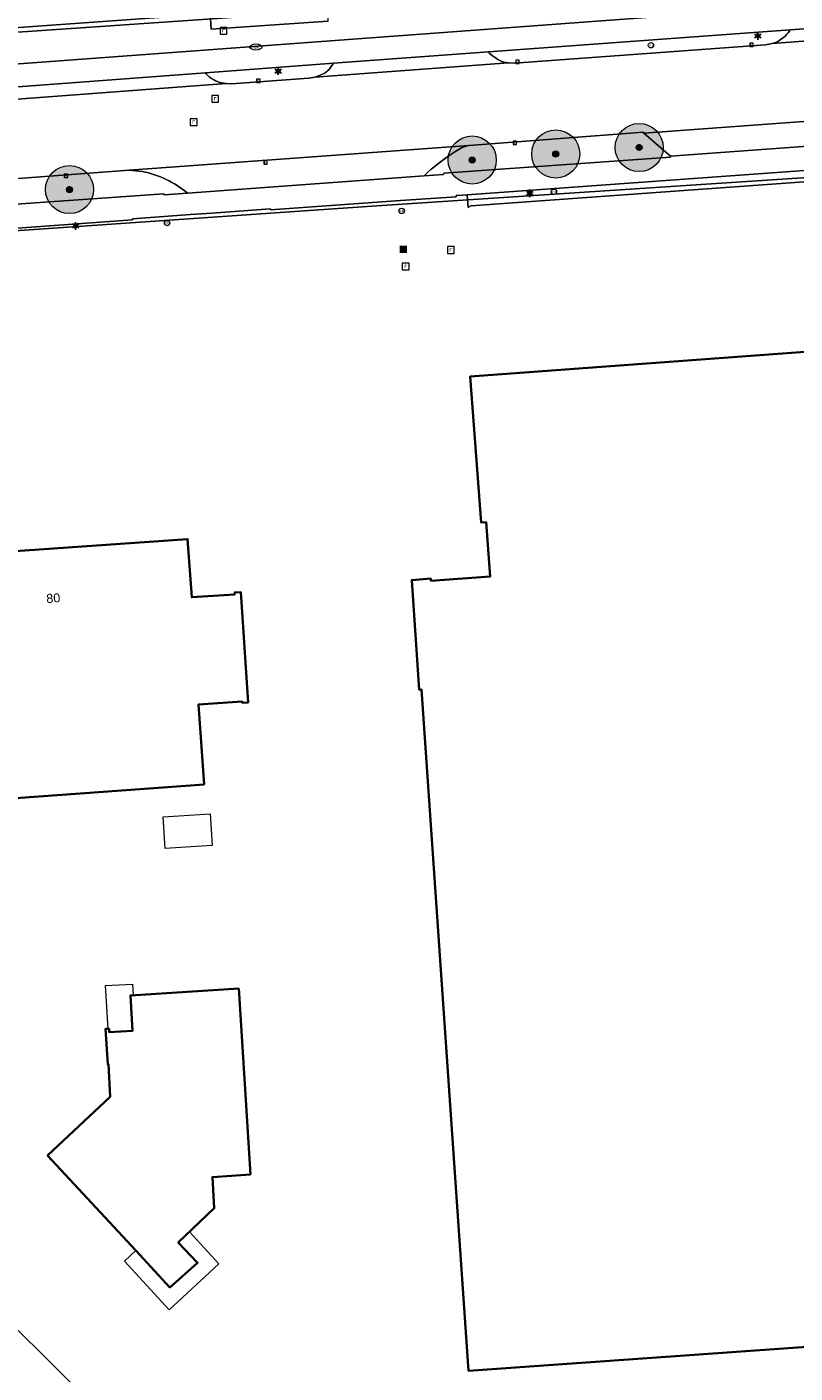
# Model space of a CAD drawing. Header units: millimetres. Extents: x 162876 to 168130, y 402614 to 405602.
# Tile 9 of 256: x 164206 to 164270, y 402941 to 403053. Entities that reach past the tile are written whole.
import ezdxf
from ezdxf.enums import TextEntityAlignment as Align

# ---------------------------------------------------------------- set-up
doc = ezdxf.new("R2010")
doc.units = ezdxf.units.MM
for name, color, linetype, lineweight in [('X-CA190022.004-UO-BGT_Ondergrond$0$GE_314_WGDRijbaanLokaleweg_Vlak_GEM', 253, 'Continuous', 9), ('X-CA190022.004-UO-BGT_Ondergrond$0$GE_316_WGDFietspad_Vlak_GEM', 253, 'Continuous', 9), ('X-CA190022.004-UO-BGT_Ondergrond$0$GE_317_WGDVoetpad_Vlak_GEM', 253, 'Continuous', 9), ('X-CA190022.004-UO-BGT_Ondergrond$0$GE_322_WGDInrit_Vlak_GEM', 253, 'Continuous', 9), ('X-CA190022.004-UO-BGT_Ondergrond$0$GE_363_OWGBerm_openverharding_Vlak_GEM', 253, 'Continuous', 9), ('X-CA190022.004-UO-BGT_Ondergrond$0$GE_401_OTDErf_Vlak_GEM', 253, 'Continuous', 9), ('X-CA190022.004-UO-BGT_Ondergrond$0$GE_4502_GBKN_Huisnummer_Lijn_GEM', 7, 'Continuous', 9), ('X-CA190022.004-UO-BGT_Ondergrond$0$GE_477_BTDGroenvoorziening_Vlak_GEM', 253, 'Continuous', 9), ('X-CA190022.004-UO-BGT_Ondergrond$0$GE_491_VGOHaag_Inrichtend_Vlak_GEM', 253, 'Continuous', 9), ('X-CA190022.004-UO-BGT_Ondergrond$0$GE_601_PNDgrondvlakpand_Vlak_MV_GEM', 34, 'Continuous', 35), ('X-CA190022.004-UO-BGT_Ondergrond$0$GE_632_GBILuifel_Inrichtend_Vlak_GEM', 253, 'Continuous', 9), ('X-CA190022.004-UO-BGT_Ondergrond$0$GE_814_BRDVerkeersbord_Punt_GEM', 7, 'Continuous', 25), ('X-CA190022.004-UO-BGT_Ondergrond$0$GE_835_KSTRioolkast_Punt_GEM', 253, 'Continuous', 9), ('X-CA190022.004-UO-BGT_Ondergrond$0$GE_861_PALLichtmast_Punt_GEM', 202, 'Continuous', 25), ('X-CA190022.004-UO-BGT_Ondergrond$0$GE_882_PutBrandkraan_Punt_GEM', 150, 'Continuous', 25), ('X-CA190022.004-UO-BGT_Ondergrond$0$GE_885_PutInspectieofRioolput_Punt_GEM', 253, 'Continuous', 9), ('X-CA190022.004-UO-BGT_Ondergrond$0$GE_886_PutKolk_Punt_GEM', 253, 'Continuous', 9), ('X-CA190022.004-UO-BGT_Ondergrond$0$N-WE-RI-PUT_INSPECTIE-S', 253, 'Continuous', 9), ('X-CA190022.004-UO-KAD_Percelen$0$B-WE-KG-GRENS_PERCEEL-GV', 150, 'Continuous', 9)]:
    doc.layers.add(name, color=color, linetype=linetype, lineweight=lineweight)
doc.layers.add('X-CA190022.004-UO-DWM_Beplanting_v0.1$0$B-WE-GR-BOOM-S AFKOMSTIG UIT BOMENBESTAND GEMEENTE', color=252, linetype='Continuous')
doc.styles.add('X-CA190022.004-UO-BGT_Ondergrond$0$BGT_NAR', font='arial.ttf', dxfattribs={"height": 1})
doc.styles.add('X-CA190022.004-UO-BGT_Ondergrond$0$NLCS-ISO', font='NLCS-ISO.ttf')

# ---------------------------------------------------------------- blocks, each defined once
blk = doc.blocks.new('X-CA190022.004-UO-BGT_Ondergrond$0$SRI-KOLK-SO')
at = {"color": 0, "linetype": 'ByBlock', "lineweight": 18}
blk.add_lwpolyline([(-1.125, -1.125), (1.125, -1.125), (1.125, 1.125), (-1.125, 1.125)], close=True, dxfattribs=at)
at = {"color": 0, "linetype": 'ByBlock', "lineweight": 18, "style": 'X-CA190022.004-UO-BGT_Ondergrond$0$NLCS-ISO'}
blk.add_text('k', height=1.5, dxfattribs=at).set_placement((0, 0), align=Align.MIDDLE_CENTER)
blk = doc.blocks.new('X-CA190022.004-UO-BGT_Ondergrond$0$IMGEOKolk')
at = {"xscale": 5, "yscale": 5, "zscale": 5}
blk.add_blockref('X-CA190022.004-UO-BGT_Ondergrond$0$SRI-KOLK-SO', (0, 0), dxfattribs=at)
blk = doc.blocks.new('X-CA190022.004-UO-BGT_Ondergrond$0$SKL-WATER_BRANDKRAAN_BRANDPUT-SO')
at = {"color": 0, "linetype": 'ByBlock', "lineweight": 18}
blk.add_ellipse((0, 0), major_axis=(2.5, 0), ratio=0.54, dxfattribs=at)
at = {"color": 0, "linetype": 'ByBlock', "lineweight": 18, "style": 'X-CA190022.004-UO-BGT_Ondergrond$0$NLCS-ISO'}
blk.add_text('bk', height=1.5, dxfattribs=at).set_placement((0.16, 0), align=Align.MIDDLE_CENTER)
blk = doc.blocks.new('X-CA190022.004-UO-BGT_Ondergrond$0$IMGEOBrandkraanput')
at = {"xscale": 5, "yscale": 5, "zscale": 5}
blk.add_blockref('X-CA190022.004-UO-BGT_Ondergrond$0$SKL-WATER_BRANDKRAAN_BRANDPUT-SO', (0, 0), dxfattribs=at)
blk = doc.blocks.new('X-CA190022.004-UO-BGT_Ondergrond$0$SIE-WEG_PAAL_VERKEERSBORD-SO')
at = {"linetype": 'ByBlock', "lineweight": 18}
blk.add_circle((0, 0), 1.5, dxfattribs=at)
at = {"linetype": 'ByBlock', "lineweight": 18, "style": 'X-CA190022.004-UO-BGT_Ondergrond$0$NLCS-ISO'}
blk.add_text('vb', height=1.5, dxfattribs=at).set_placement((0, 0.13), align=Align.MIDDLE_CENTER)
blk = doc.blocks.new('X-CA190022.004-UO-BGT_Ondergrond$0$IMGEOVerkeersbord')
at = {"xscale": 5, "yscale": 5, "zscale": 5}
blk.add_blockref('X-CA190022.004-UO-BGT_Ondergrond$0$SIE-WEG_PAAL_VERKEERSBORD-SO', (0, 0), dxfattribs=at)
blk = doc.blocks.new('X-CA190022.004-UO-BGT_Ondergrond$0$SRI-PUT_INSPECTIEPUT_RIOOLPUT-SO')
at = {"color": 0, "linetype": 'ByBlock', "lineweight": 18}
blk.add_lwpolyline([(-1.12, -1.12), (1.12, -1.12), (1.12, 1.12), (-1.12, 1.12)], close=True, dxfattribs=at)
at = {"color": 0, "linetype": 'ByBlock', "lineweight": 18, "style": 'X-CA190022.004-UO-BGT_Ondergrond$0$NLCS-ISO'}
blk.add_text('r', height=1.5, dxfattribs=at).set_placement((0, 0.28), align=Align.MIDDLE_CENTER)
blk = doc.blocks.new('X-CA190022.004-UO-BGT_Ondergrond$0$IMGEOInspectierioolput')
at = {"layer": 'X-CA190022.004-UO-BGT_Ondergrond$0$N-WE-RI-PUT_INSPECTIE-S', "xscale": 10, "yscale": 10, "zscale": 10}
blk.add_blockref('X-CA190022.004-UO-BGT_Ondergrond$0$SRI-PUT_INSPECTIEPUT_RIOOLPUT-SO', (0, 0), dxfattribs=at)
blk = doc.blocks.new('X-CA190022.004-UO-BGT_Ondergrond$0$N-SIE-WEG_LICHTMAST-SO')
h = blk.add_hatch(color=256)
h.paths.add_polyline_path([(1.16, 0.5, 0.658505), (-1.16, 0.5)])
h.paths.add_polyline_path([(-1.16, -0.5, 0.658505), (1.16, -0.5)])
at = {"flags": 128}
for points in [[(-2.19, 1.27), (-1.1, 0.63)], [(-1.16, 0.5), (1.16, 0.5)], [(0, 1.27), (0, 2.53)], [(1.1, 0.63), (2.19, 1.27)], [(-2.19, -1.27), (-1.1, -0.63)], [(-1.16, -0.5), (1.16, -0.5)], [(0, -1.27), (0, -2.53)], [(2.19, -1.27), (1.1, -0.63)]]:
    blk.add_lwpolyline(points, dxfattribs=at)
at = {"ltscale": 0.5}
blk.add_circle((0, 0), 1.27, dxfattribs=at)
at = {"style": 'X-CA190022.004-UO-BGT_Ondergrond$0$NLCS-ISO'}
blk.add_attdef('TYPE', text='', height=1.8, dxfattribs=at).set_placement((0, 2.53), align=Align.BOTTOM_CENTER)
blk = doc.blocks.new('X-CA190022.004-UO-BGT_Ondergrond$0$IMGEOLichtmastpaal')
at = {"xscale": 5, "yscale": 5, "zscale": 5}
blk.add_blockref('X-CA190022.004-UO-BGT_Ondergrond$0$N-SIE-WEG_LICHTMAST-SO', (0, 6.4), dxfattribs=at)
blk = doc.blocks.new('*U19')
at = {"layer": 'X-CA190022.004-UO-BGT_Ondergrond$0$GE_835_KSTRioolkast_Punt_GEM'}
h = blk.add_hatch(color=40, dxfattribs=at)
edge = h.paths.add_edge_path()
edge.add_spline(control_points=[(-15.8, -13), (-15.8, -15.8), (-13, -15.8)], knot_values=[0, 0, 0, 1, 1, 1], degree=2, periodic=0)
edge.add_line((-13, -15.8), (13, -15.8))
edge.add_spline(control_points=[(13, -15.8), (15.8, -15.8), (15.8, -13)], knot_values=[0, 0, 0, 1, 1, 1], degree=2, periodic=0)
edge.add_line((15.8, -13), (15.8, 13))
edge.add_spline(control_points=[(15.8, 13), (15.8, 15.8), (13.2, 15.8)], knot_values=[0, 0, 0, 1, 1, 1], degree=2, periodic=0)
edge.add_line((13.2, 15.8), (-13, 15.8))
edge.add_spline(control_points=[(-13, 15.8), (-15.8, 15.8), (-15.8, 13)], knot_values=[0, 0, 0, 1, 1, 1], degree=2, periodic=0)
edge.add_line((-15.8, 13), (-15.8, -13))
blk = doc.blocks.new('X-CA190022.004-UO-BGT_Ondergrond$0$IMGEORioolkast')
at = {"layer": 'X-CA190022.004-UO-BGT_Ondergrond$0$GE_835_KSTRioolkast_Punt_GEM'}
h = blk.add_hatch(color=256, dxfattribs=at)
edge = h.paths.add_edge_path()
edge.add_spline(control_points=[(8.9, -11.9), (9.1, -11.9), (9.1, -11.7)], knot_values=[0, 0, 0, 1, 1, 1], degree=2, periodic=0)
edge.add_line((9.1, -11.7), (9.1, 3.6))
edge.add_line((9.1, 3.6), (-9.1, 3.6))
edge.add_line((-9.1, 3.6), (-9.1, -11.7))
edge.add_spline(control_points=[(-9.1, -11.7), (-9, -11.9), (-8.9, -11.9)], knot_values=[0, 0, 0, 1, 1, 1], degree=2, periodic=0)
edge.add_line((-8.9, -11.9), (8.9, -11.9))
edge = h.paths.add_edge_path()
edge.add_line((8.9, 9.2), (-8.9, 9.2))
edge.add_spline(control_points=[(-8.9, 9.2), (-9.1, 9.1), (-9.1, 9)], knot_values=[0, 0, 0, 1, 1, 1], degree=2, periodic=0)
edge.add_line((-9.1, 9), (-9.1, 6.6))
edge.add_spline(control_points=[(-9.1, 6.6), (-9, 6.4), (-8.9, 6.4)], knot_values=[0, 0, 0, 1, 1, 1], degree=2, periodic=0)
edge.add_line((-8.9, 6.4), (8.9, 6.4))
edge.add_spline(control_points=[(8.9, 6.4), (9.1, 6.4), (9.1, 6.6)], knot_values=[0, 0, 0, 1, 1, 1], degree=2, periodic=0)
edge.add_line((9.1, 6.6), (9.1, 9))
edge.add_spline(control_points=[(9.1, 9), (9.1, 9.2), (8.9, 9.2)], knot_values=[0, 0, 0, 1, 1, 1], degree=2, periodic=0)
h = blk.add_hatch(color=256, dxfattribs=at)
edge = h.paths.add_edge_path(flags=0)
edge.add_spline(control_points=[(-7.3, -1.4), (-7.3, -2.4), (-6.1, -2.6)], knot_values=[0, 0, 0, 1, 1, 1], degree=2, periodic=0)
edge.add_spline(control_points=[(-6.1, -2.6), (-4.8, -2.4), (-4.8, -1.5), (-4.8, -0.1), (-6.1, -0.1)], knot_values=[0, 0, 0, 0.5, 0.5, 1, 1, 1], degree=2, periodic=0)
edge.add_spline(control_points=[(-6.1, -0.1), (-7.1, -0.1), (-7.3, -1.3)], knot_values=[0, 0, 0, 1, 1, 1], degree=2, periodic=0)
edge.add_line((-7.3, -1.3), (-7.3, -1.4))
blk.add_blockref('*U19', (0, 0), dxfattribs=at)
blk = doc.blocks.new('X-CA190022.004-UO-DWM_Beplanting_v0.1$0$SGR-BOOM_01-SO')
at = {"linetype": 'ByBlock', "lineweight": 18}
h = blk.add_hatch(color=0, dxfattribs=at)
h.dxf.hatch_style = 1
edge = h.paths.add_edge_path()
edge.add_arc((0, 0), 0.25, 0, 360)
at = {"color": 0, "linetype": 'ByBlock', "lineweight": 18}
for radius in [2, 0.25]:
    blk.add_circle((0, 0), radius, dxfattribs=at)
blk = doc.blocks.new('X-CA190022.004-UO-DWM_Beplanting_v0.1$0$IMGEOBoom')
at = {"transparency": 33554457}
h = blk.add_hatch(color=256, dxfattribs=at)
h.dxf.hatch_style = 1
edge = h.paths.add_edge_path()
edge.add_arc((0, 0), 100, 0, 360)
edge = h.paths.add_edge_path(flags=17)
edge.add_arc((0, 0), 12.5, 0, 360)
h = blk.add_hatch()
h.set_pattern_fill('ANGLE', color=256)
h.set_pattern_definition([(0, (0, 0), (0, 6.985), [5.08, -1.905]), (90, (0, 0), (-6.985, 4e-16), [5.08, -1.905])])
edge = h.paths.add_edge_path(flags=17)
edge.add_arc((0, 0), 12.5, 0, 360)
at = {"xscale": 50, "yscale": 50, "zscale": 50}
blk.add_blockref('X-CA190022.004-UO-DWM_Beplanting_v0.1$0$SGR-BOOM_01-SO', (0, 0), dxfattribs=at)

msp = doc.modelspace()

# ---------------------------------------------------------------- linework, layer by layer
at = {"layer": 'X-CA190022.004-UO-BGT_Ondergrond$0$GE_314_WGDRijbaanLokaleweg_Vlak_GEM', "flags": 128}
for points in [[(164409.906, 403055.301), (164409.338, 403055.315), (164375.508, 403052.852), (164374.94, 403052.738), (164360.031, 403051.687), (164359.526, 403051.706), (164304.29, 403047.638), (164302.01, 403047.47), (164277.487, 403045.664), (164275.307, 403045.526), (164275.228, 403045.441), (164257.366, 403044.136), (164257.306, 403044.201), (164242.823, 403043.105), (164242.804, 403043.104), (164214.544, 403041.049), (164188.71, 403039.124), (164186.607, 403038.967)], [(164164.009, 403043.836), (164167.266, 403044.133), (164167.845, 403044.119), (164202.151, 403046.676), (164202.63, 403046.767), (164222.616, 403048.257), (164223.074, 403048.236), (164229.5, 403048.703), (164229.993, 403048.79), (164246.109, 403049.976), (164246.618, 403049.948), (164267.497, 403051.491), (164268.035, 403051.595), (164289.561, 403053.191)], [(164215.636, 403040.934), (164214.544, 403041.049), (164242.804, 403043.104), (164242.823, 403043.105)], [(164239.082, 403040.576), (164219.407, 403039.14)]]:
    msp.add_lwpolyline(points, dxfattribs=at)
at = {"layer": 'X-CA190022.004-UO-BGT_Ondergrond$0$GE_314_WGDRijbaanLokaleweg_Vlak_GEM'}
for centre, radius, start, end in [((164250.398, 403028.72), 16.389, 122.26379, 133.66521), ((164243.471, 403040.085), 3.089, 102.11469, 126.15397), ((164214.065, 403032.771), 8.313, 50.01153, 79.10426)]:
    msp.add_arc(centre, radius, start, end, dxfattribs=at)
at = {"layer": 'X-CA190022.004-UO-BGT_Ondergrond$0$GE_316_WGDFietspad_Vlak_GEM', "flags": 128}
for points in [[(164162.533, 403046.74), (164266.976, 403054.434), (164293.201, 403056.264), (164414.124, 403065.158), (164428.793, 403066.838), (164432.653, 403067.19), (164499.277, 403071.806), (164502.501, 403071.87), (164504.637, 403071.912)], [(164499.205, 403069.99), (164432.489, 403065.362), (164429.079, 403065.063), (164420.542, 403064.125), (164415.839, 403063.514), (164411.684, 403063.187), (164403.937, 403062.583), (164369.115, 403060.013), (164362.336, 403059.512), (164330.229, 403057.165), (164317.054, 403056.219), (164303.65, 403055.239), (164301.451, 403055.078), (164288.016, 403054.095), (164269.535, 403052.738), (164244.433, 403050.883), (164231.55, 403049.942), (164220.894, 403049.16)], [(164196.42, 403037.605), (164217.429, 403039.082), (164217.458, 403038.998), (164219.407, 403039.14), (164239.082, 403040.576), (164240.69, 403040.693), (164240.721, 403040.802), (164259.59, 403042.138), (164259.597, 403042.228), (164273.286, 403043.205), (164273.293, 403043.019), (164277.651, 403043.33), (164277.661, 403043.425), (164302.171, 403045.207), (164304.438, 403045.372), (164362.449, 403049.446), (164372.934, 403050.214), (164412.461, 403053.099), (164417.909, 403053.5), (164500.495, 403059.542)], [(164220.894, 403049.16), (164204.183, 403047.909), (164165.597, 403045.047), (164162.778, 403044.801)], [(164304.536, 403043.455), (164293.046, 403042.645), (164293.022, 403042.643), (164242.679, 403039.011), (164242.316, 403038.985), (164241.764, 403038.945), (164241.754, 403038.845), (164237.126, 403038.518), (164226.317, 403037.755), (164226.311, 403037.829), (164221.426, 403037.484), (164219.645, 403037.358), (164214.837, 403037.018), (164214.842, 403036.908), (164202.558, 403036.036), (164196.576, 403035.611)]]:
    msp.add_lwpolyline(points, dxfattribs=at)
at = {"layer": 'X-CA190022.004-UO-BGT_Ondergrond$0$GE_317_WGDVoetpad_Vlak_GEM', "flags": 128}
for points in [[(164145.784, 403048.42), (164147.26, 403048.53), (164154.154, 403049.043), (164156.048, 403049.056), (164161.836, 403049.535), (164161.936, 403048.352), (164182.534, 403049.853), (164203.719, 403051.436), (164203.65, 403052.317), (164203.834, 403052.319), (164203.808, 403052.675), (164203.797, 403052.823), (164221.301, 403054.053), (164221.37, 403052.77), (164231.098, 403053.447), (164231.06, 403054.611), (164246.169, 403055.678), (164246.248, 403054.581), (164268.418, 403056.184)], [(164293.201, 403056.264), (164266.976, 403054.434), (164162.533, 403046.74)]]:
    msp.add_lwpolyline(points, dxfattribs=at)
at = {"layer": 'X-CA190022.004-UO-BGT_Ondergrond$0$GE_322_WGDInrit_Vlak_GEM', "flags": 128}
for points in [[(164269.482, 403052.627), (164269.535, 403052.738), (164288.016, 403054.095), (164288.065, 403053.999)], [(164289.561, 403053.191), (164268.035, 403051.595), (164268.349, 403051.68)], [(164231.244, 403049.507), (164231.55, 403049.942), (164244.433, 403050.883), (164244.512, 403050.78)], [(164245.711, 403050.033), (164246.109, 403049.976)], [(164203.712, 403047.358), (164204.095, 403047.806), (164204.183, 403047.909), (164220.894, 403049.16), (164220.963, 403049.059)], [(164246.109, 403049.976), (164229.993, 403048.79), (164230.385, 403048.921)], [(164222.616, 403048.257), (164202.63, 403046.767), (164202.937, 403046.881)], [(164222.275, 403048.31), (164222.616, 403048.257)]]:
    msp.add_lwpolyline(points, dxfattribs=at)
at = {"layer": 'X-CA190022.004-UO-BGT_Ondergrond$0$GE_322_WGDInrit_Vlak_GEM'}
for centre, radius, start, end in [((164266.933, 403054.526), 3.179, 296.45917, 323.32089), ((164247.369, 403054.03), 4.328, 228.68266, 247.46995), ((164222.823, 403050.793), 2.543, 222.99632, 257.56096), ((164229.71, 403050.833), 2.027, 289.44136, 319.16136)]:
    msp.add_arc(centre, radius, start, end, dxfattribs=at)
at = {"layer": 'X-CA190022.004-UO-BGT_Ondergrond$0$GE_363_OWGBerm_openverharding_Vlak_GEM', "flags": 128}
for points in [[(164275.228, 403045.441), (164273.286, 403043.205), (164259.597, 403042.228), (164257.366, 403044.136), (164275.228, 403045.441)], [(164242.757, 403037.939), (164242.679, 403039.011), (164293.022, 403042.643)], [(164292.572, 403042.106), (164292.63, 403041.662), (164242.991, 403038.076)]]:
    msp.add_lwpolyline(points, dxfattribs=at)
at = {"layer": 'X-CA190022.004-UO-BGT_Ondergrond$0$GE_363_OWGBerm_openverharding_Vlak_GEM'}
msp.add_arc((164243.188, 403037.472), 0.635, 108.02554, 132.66986, dxfattribs=at)
at = {"layer": 'X-CA190022.004-UO-BGT_Ondergrond$0$GE_401_OTDErf_Vlak_GEM', "flags": 128}
for points in [[(164231.098, 403053.447), (164221.37, 403052.77), (164221.301, 403054.053), (164203.797, 403052.823), (164203.808, 403052.675), (164203.834, 403052.319), (164203.65, 403052.317), (164203.719, 403051.436), (164182.534, 403049.853), (164161.936, 403048.352), (164161.836, 403049.535), (164156.048, 403049.056), (164154.154, 403049.043), (164147.26, 403048.53), (164146.687, 403052.645), (164146.311, 403062.424)], [(164242.991, 403038.076), (164292.63, 403041.662), (164292.572, 403042.106)], [(164196.576, 403035.611), (164202.558, 403036.036), (164214.842, 403036.908), (164214.837, 403037.018), (164219.645, 403037.358), (164221.426, 403037.484), (164226.311, 403037.829), (164226.317, 403037.755), (164237.126, 403038.518), (164241.754, 403038.845), (164241.764, 403038.945), (164242.316, 403038.985), (164242.679, 403039.011), (164242.757, 403037.939)], [(164283.841, 402944.075), (164242.779, 402941.189), (164238.882, 402997.845), (164238.682, 402997.831), (164238.063, 403006.955), (164239.641, 403007.074), (164239.653, 403006.899), (164244.58, 403007.24), (164244.25, 403011.78), (164243.83, 403011.75), (164242.93, 403023.9), (164295.62, 403027.76), (164295.99, 403022.78), (164297.151, 403006.866), (164288.504, 403006.233), (164288.637, 403004.417), (164284.598, 403004.121), (164284.461, 403005.986), (164279.514, 403005.624), (164283.841, 402944.075)], [(164224.447, 402996.761), (164223.96, 402996.751), (164223.952, 402996.864), (164220.31, 402996.6), (164220.79, 402989.96), (164191.36, 402987.82), (164189.88, 403008.42), (164196.64, 403008.89), (164196.65, 403008.78), (164197.199, 403008.818), (164197.055, 403010.873), (164201.315, 403011.171), (164201.458, 403009.116), (164219.42, 403010.37), (164219.76, 403005.52), (164223.349, 403005.769), (164223.338, 403005.928), (164223.844, 403005.948), (164224.447, 402996.761)], [(164217.944, 402948.113), (164215.101, 402951.177), (164207.769, 402959.08), (164212.965, 402963.97), (164212.826, 402966.686), (164212.766, 402966.682), (164212.579, 402969.616), (164212.878, 402969.635), (164212.897, 402969.336), (164214.843, 402969.46), (164214.655, 402972.404), (164223.665, 402972.98), (164224.645, 402957.511), (164221.479, 402957.295), (164221.634, 402954.702), (164218.641, 402951.842), (164220.244, 402950.165), (164217.944, 402948.113)]]:
    msp.add_lwpolyline(points, dxfattribs=at)
at = {"layer": 'X-CA190022.004-UO-BGT_Ondergrond$0$GE_401_OTDErf_Vlak_GEM', "extrusion": (0, 0, -1)}
msp.add_arc((-164243.188, 403037.472), 0.635, 47.33014, 71.97446, dxfattribs=at)
at = {"layer": 'X-CA190022.004-UO-BGT_Ondergrond$0$GE_477_BTDGroenvoorziening_Vlak_GEM', "flags": 128}
for points in [[(164244.512, 403050.78), (164244.433, 403050.883), (164269.535, 403052.738), (164269.482, 403052.627)], [(164267.497, 403051.491), (164246.618, 403049.948), (164246.109, 403049.976), (164245.711, 403050.033)], [(164268.349, 403051.68), (164268.035, 403051.595), (164267.497, 403051.491)], [(164220.963, 403049.059), (164220.894, 403049.16), (164231.55, 403049.942), (164231.244, 403049.507)], [(164230.385, 403048.921), (164229.993, 403048.79), (164229.5, 403048.703), (164223.074, 403048.236), (164222.616, 403048.257), (164222.275, 403048.31)], [(164257.366, 403044.136), (164259.597, 403042.228), (164259.59, 403042.138), (164240.721, 403040.802), (164240.69, 403040.693), (164239.082, 403040.576)], [(164242.823, 403043.105), (164257.306, 403044.201), (164257.366, 403044.136)], [(164186.607, 403038.967), (164188.71, 403039.124), (164214.544, 403041.049), (164215.636, 403040.934)], [(164219.407, 403039.14), (164217.458, 403038.998), (164217.429, 403039.082), (164196.42, 403037.605)]]:
    msp.add_lwpolyline(points, dxfattribs=at)
at = {"layer": 'X-CA190022.004-UO-BGT_Ondergrond$0$GE_477_BTDGroenvoorziening_Vlak_GEM', "extrusion": (0, 0, -1)}
for centre, radius, start, end in [((-164266.933, 403054.526), 3.179, 216.67911, 243.54083), ((-164247.369, 403054.03), 4.328, 292.53005, 311.31734), ((-164222.823, 403050.793), 2.543, 282.43904, 317.00368), ((-164229.71, 403050.833), 2.027, 220.83864, 250.55864), ((-164250.398, 403028.72), 16.389, 46.33479, 57.73621), ((-164243.471, 403040.085), 3.089, 53.84603, 77.88531), ((-164214.065, 403032.771), 8.313, 100.89574, 129.98847)]:
    msp.add_arc(centre, radius, start, end, dxfattribs=at)
at = {"layer": 'X-CA190022.004-UO-BGT_Ondergrond$0$GE_491_VGOHaag_Inrichtend_Vlak_GEM', "flags": 128}
for points in [[(164244.512, 403050.78), (164244.433, 403050.883), (164269.535, 403052.738), (164269.482, 403052.627)], [(164268.035, 403051.595), (164267.497, 403051.491), (164246.618, 403049.948), (164246.109, 403049.976), (164245.711, 403050.033)], [(164268.349, 403051.68), (164268.035, 403051.595)], [(164220.963, 403049.059), (164220.894, 403049.16), (164231.55, 403049.942), (164231.244, 403049.507)], [(164230.385, 403048.921), (164229.993, 403048.79), (164229.5, 403048.703), (164223.074, 403048.236), (164222.616, 403048.257), (164222.275, 403048.31)], [(164257.366, 403044.136), (164259.597, 403042.228), (164259.59, 403042.138), (164240.721, 403040.802), (164240.69, 403040.693), (164239.082, 403040.576)], [(164242.823, 403043.105), (164257.306, 403044.201), (164257.366, 403044.136)], [(164186.607, 403038.967), (164188.71, 403039.124), (164214.544, 403041.049), (164215.636, 403040.934)], [(164217.429, 403039.082), (164196.42, 403037.605)], [(164219.407, 403039.14), (164217.458, 403038.998), (164217.429, 403039.082)]]:
    msp.add_lwpolyline(points, dxfattribs=at)
at = {"layer": 'X-CA190022.004-UO-BGT_Ondergrond$0$GE_491_VGOHaag_Inrichtend_Vlak_GEM', "extrusion": (0, 0, -1)}
for centre, radius, start, end in [((-164266.933, 403054.526), 3.179, 216.67911, 243.54083), ((-164247.369, 403054.03), 4.328, 292.53005, 311.31734), ((-164222.823, 403050.793), 2.543, 282.43904, 317.00368), ((-164229.71, 403050.833), 2.027, 220.83864, 250.55864), ((-164250.398, 403028.72), 16.389, 46.33479, 57.73621), ((-164243.471, 403040.085), 3.089, 53.84603, 77.88531), ((-164214.065, 403032.771), 8.313, 100.89574, 129.98847)]:
    msp.add_arc(centre, radius, start, end, dxfattribs=at)
at = {"layer": 'X-CA190022.004-UO-BGT_Ondergrond$0$GE_601_PNDgrondvlakpand_Vlak_MV_GEM', "flags": 128}
for points in [[(164295.99, 403022.78), (164297.151, 403006.866), (164288.504, 403006.233), (164288.637, 403004.417), (164284.598, 403004.121), (164284.461, 403005.986), (164279.514, 403005.624), (164283.841, 402944.075), (164242.779, 402941.189), (164238.882, 402997.845), (164238.682, 402997.831), (164238.063, 403006.955), (164239.641, 403007.074), (164239.653, 403006.899), (164244.58, 403007.24), (164244.25, 403011.78), (164243.83, 403011.75), (164242.93, 403023.9), (164295.62, 403027.76), (164295.99, 403022.78)], [(164223.349, 403005.769), (164223.338, 403005.928), (164223.844, 403005.948), (164224.447, 402996.761), (164223.96, 402996.751), (164223.952, 402996.864), (164220.31, 402996.6), (164220.79, 402989.96), (164191.36, 402987.82), (164189.88, 403008.42), (164196.64, 403008.89), (164196.65, 403008.78), (164197.199, 403008.818), (164197.055, 403010.873), (164201.315, 403011.171), (164201.458, 403009.116), (164219.42, 403010.37), (164219.76, 403005.52), (164223.349, 403005.769)], [(164223.665, 402972.98), (164224.645, 402957.511), (164221.479, 402957.295), (164221.634, 402954.702), (164218.641, 402951.842), (164220.244, 402950.165), (164217.944, 402948.113), (164215.101, 402951.177), (164207.769, 402959.08), (164212.965, 402963.97), (164212.826, 402966.686), (164212.766, 402966.682), (164212.579, 402969.616), (164212.878, 402969.635), (164212.897, 402969.336), (164214.843, 402969.46), (164214.655, 402972.404), (164223.665, 402972.98)]]:
    msp.add_lwpolyline(points, dxfattribs=at)
at = {"layer": 'X-CA190022.004-UO-BGT_Ondergrond$0$GE_632_GBILuifel_Inrichtend_Vlak_GEM', "flags": 128}
for points in [[(164221.282, 402987.524), (164221.46, 402984.886), (164217.537, 402984.623), (164217.378, 402987.273), (164221.282, 402987.524)], [(164212.816, 402969.631), (164212.586, 402973.229), (164214.829, 402973.334), (164214.888, 402972.419), (164214.655, 402972.404), (164214.843, 402969.46), (164212.897, 402969.336), (164212.878, 402969.635), (164212.816, 402969.631)], [(164215.101, 402951.177), (164217.944, 402948.113), (164220.244, 402950.165), (164218.641, 402951.842), (164219.568, 402952.728), (164222.004, 402950.07), (164217.884, 402946.259), (164214.177, 402950.288), (164215.101, 402951.177)]]:
    msp.add_lwpolyline(points, dxfattribs=at)
at = {"layer": 'X-CA190022.004-UO-KAD_Percelen$0$B-WE-KG-GRENS_PERCEEL-GV', "flags": 128}
for points in [[(164146.625, 403058.007), (164147.819, 403048.593), (164230.349, 403054.259)], [(164230.349, 403054.259), (164147.819, 403048.593), (164148.151, 403045.746), (164150.201, 403041.774), (164139.521, 403036.51), (164135.182, 403044.724), (164134.316, 403051.585), (164134.111, 403053.209)], [(164308.493, 403042.908), (164235.154, 403038.085), (164201.809, 403035.777), (164188.997, 403031.962), (164177.424, 403026.658), (164169.081, 403020.866), (164164.603, 403017.496), (164162.154, 403015.382), (164162.54, 403014.177), (164165.479, 403007.061), (164167.763, 403001.649), (164171.12, 402994.807), (164174.967, 402987.04), (164177.342, 402982.101), (164180.826, 402976.33), (164189.018, 402962.239), (164194.707, 402954.998), (164202.518, 402947.302), (164218.106, 402931.816), (164240.959, 402910.27), (164317.207, 402918.61)], [(164201.809, 403035.777), (164235.154, 403038.085), (164308.493, 403042.908)], [(164218.106, 402931.816), (164202.518, 402947.302), (164194.707, 402954.998), (164189.018, 402962.239), (164180.826, 402976.33), (164177.342, 402982.101), (164174.967, 402987.04), (164171.12, 402994.807), (164167.763, 403001.649), (164165.479, 403007.061), (164162.54, 403014.177), (164152.568, 403005.093), (164155.569, 402999.02), (164158.409, 402992.287), (164162.13, 402985.419), (164166.787, 402977.542), (164171.022, 402970.912), (164173.929, 402966.843), (164179.389, 402959.925), (164184.516, 402953.262), (164190.474, 402946.615), (164203.978, 402933.22)]]:
    msp.add_lwpolyline(points, dxfattribs=at)

# ---------------------------------------------------------------- block references
at = {"layer": 'X-CA190022.004-UO-BGT_Ondergrond$0$GE_814_BRDVerkeersbord_Punt_GEM', "xscale": 0.03, "yscale": 0.03, "zscale": 0.02}
for p in [(164257.957, 403051.441), (164249.888, 403039.255), (164237.226, 403037.667), (164217.71, 403036.651)]:
    msp.add_blockref('X-CA190022.004-UO-BGT_Ondergrond$0$IMGEOVerkeersbord', p, dxfattribs=at)
at = {"layer": 'X-CA190022.004-UO-BGT_Ondergrond$0$GE_835_KSTRioolkast_Punt_GEM', "xscale": 0.02, "yscale": 0.02, "zscale": 0.02}
msp.add_blockref('X-CA190022.004-UO-BGT_Ondergrond$0$IMGEORioolkast', (164237.36, 403034.47), dxfattribs=at)
at = {"layer": 'X-CA190022.004-UO-BGT_Ondergrond$0$GE_861_PALLichtmast_Punt_GEM', "xscale": 0.025, "yscale": 0.025, "zscale": 0.025}
for p in [(164266.848, 403052.056), (164226.945, 403049.134), (164247.884, 403038.973), (164210.101, 403036.257)]:
    msp.add_blockref('X-CA190022.004-UO-BGT_Ondergrond$0$IMGEOLichtmastpaal', p, dxfattribs=at)
at = {"layer": 'X-CA190022.004-UO-BGT_Ondergrond$0$GE_882_PutBrandkraan_Punt_GEM', "xscale": 0.04, "yscale": 0.04, "zscale": 0.02}
msp.add_blockref('X-CA190022.004-UO-BGT_Ondergrond$0$IMGEOBrandkraanput', (164225.101, 403051.298), dxfattribs=at)
at = {"layer": 'X-CA190022.004-UO-BGT_Ondergrond$0$GE_885_PutInspectieofRioolput_Punt_GEM', "xscale": 0.025, "yscale": 0.025, "zscale": 0.025}
for p in [(164222.398, 403052.638), (164221.699, 403046.981), (164219.918, 403045.045), (164241.307, 403034.413), (164237.556, 403033.034)]:
    msp.add_blockref('X-CA190022.004-UO-BGT_Ondergrond$0$IMGEOInspectierioolput', p, dxfattribs=at)
at = {"layer": 'X-CA190022.004-UO-BGT_Ondergrond$0$GE_886_PutKolk_Punt_GEM', "xscale": 0.025, "yscale": 0.025, "zscale": 0.025}
for p in [(164266.311, 403051.479), (164246.86, 403050.067), (164225.299, 403048.491), (164246.63, 403043.325), (164225.885, 403041.693), (164209.301, 403040.583)]:
    msp.add_blockref('X-CA190022.004-UO-BGT_Ondergrond$0$IMGEOKolk', p, dxfattribs=at)
at = {"layer": 'X-CA190022.004-UO-DWM_Beplanting_v0.1$0$B-WE-GR-BOOM-S AFKOMSTIG UIT BOMENBESTAND GEMEENTE', "xscale": 0.02, "yscale": 0.02, "zscale": 0.02}
for p in [(164256.977, 403042.936), (164243.09, 403041.897), (164250.038, 403042.399), (164209.591, 403039.437)]:
    msp.add_blockref('X-CA190022.004-UO-DWM_Beplanting_v0.1$0$IMGEOBoom', p, dxfattribs=at)

# ---------------------------------------------------------------- texts
at = {"layer": 'X-CA190022.004-UO-BGT_Ondergrond$0$GE_4502_GBKN_Huisnummer_Lijn_GEM', "style": 'X-CA190022.004-UO-BGT_Ondergrond$0$BGT_NAR'}
msp.add_text('80', height=0.75, rotation=4, dxfattribs=at).set_placement((164208.24, 403005.454), align=Align.MIDDLE_CENTER)

doc.saveas('drawing.dxf')
